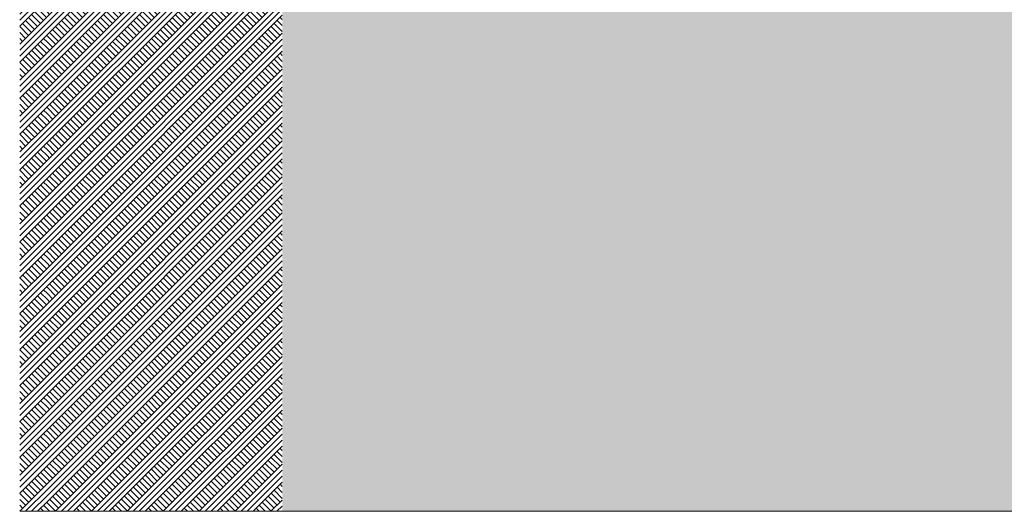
# Model space of a CAD drawing. Header units: millimetres. Extents: x 17009 to 157603, y -19950 to 21829.
# Tile 1 of 72: x 17009 to 47240, y -19950 to -4850. Entities that reach past the tile are written whole.
import ezdxf

# ---------------------------------------------------------------- set-up
doc = ezdxf.new("R2010")
doc.units = ezdxf.units.MM
doc.header["$MEASUREMENT"] = 0
doc.layers.add('07-VRD_Terrain EDL_Environnement.ARCHI', color=7, linetype='Continuous')
pattern_1 = [(45, (0, 0), (-275.7716, 275.7716), []), (45, (-91.9, 91.9), (-551.543, 551.543), []), (45, (-183.85, 183.85), (-551.543, 551.543), []), (135, (-275.77, 275.77), (91.92388, 91.92388), [390, -390])]

# ---------------------------------------------------------------- blocks, each defined once
blk = doc.blocks.new('Élément de coupe_90_1')
at = {"layer": '07-VRD_Terrain EDL_Environnement.ARCHI', "linetype": 'Continuous', "lineweight": 5}
h = blk.add_hatch(dxfattribs=at)
h.set_pattern_fill('Terre_0001', color=8, style=0, pattern_type=2)
h.set_pattern_definition(pattern_1)
h.paths.add_polyline_path([(17009, -19950), (17858, -19950), (17858, 18), (17009, 21)])
h = blk.add_hatch(dxfattribs=at)
h.set_pattern_fill('Terre_0001', color=8, style=0, pattern_type=2)
h.set_pattern_definition(pattern_1)
h.paths.add_polyline_path([(25069, 12), (25069, -19950), (80232, -19950), (80232, -285), (78446, -157), (77545, -167), (77545, -4432), (76944, -4432), (76944, -3190), (30844, -3190), (30844, -4432), (30244, -4432), (30244, 153), (27671, 41)])
at = {"layer": '07-VRD_Terrain EDL_Environnement.ARCHI', "color": 7, "linetype": 'Continuous', "lineweight": 5}
for p, q in [((17858, -19950), (17009, -19950)), ((80232, -19950), (25069, -19950))]:
    blk.add_line(p, q, dxfattribs=at)
blk = doc.blocks.new('Élément de coupe_113_1')
at = {"layer": '07-VRD_Terrain EDL_Environnement.ARCHI', "linetype": 'Continuous', "lineweight": 5}
h = blk.add_hatch(dxfattribs=at)
h.set_pattern_fill('Terre_0001', color=8, style=0, pattern_type=2)
h.set_pattern_definition(pattern_1)
h.paths.add_polyline_path([(25069, -150), (17858, -150), (17858, -19950), (25069, -19950)])
at = {"layer": '07-VRD_Terrain EDL_Environnement.ARCHI', "color": 7, "linetype": 'Continuous', "lineweight": 5}
blk.add_line((25069, -19950), (17858, -19950), dxfattribs=at)

msp = doc.modelspace()

# ---------------------------------------------------------------- block references
at = {"layer": '07-VRD_Terrain EDL_Environnement.ARCHI', "lineweight": 0}
for name in ['Élément de coupe_90_1', 'Élément de coupe_113_1']:
    msp.add_blockref(name, (0, 0), dxfattribs=at)

doc.saveas('drawing.dxf')
